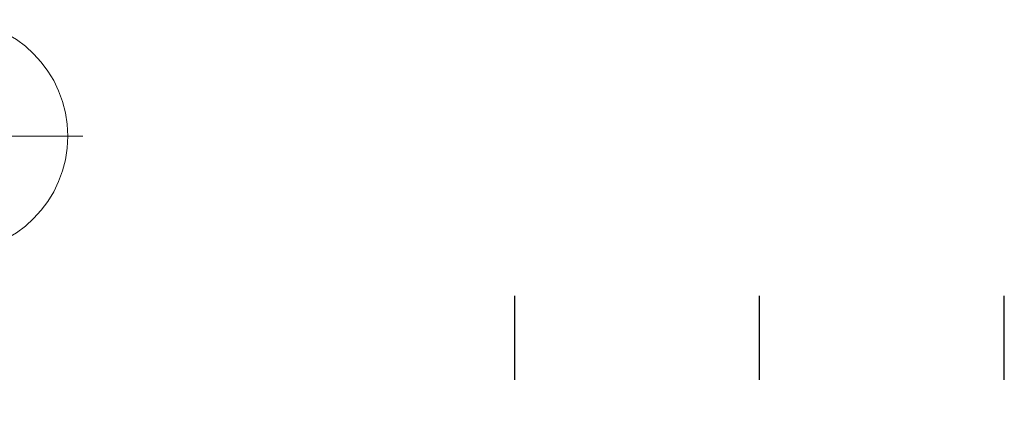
# Model space of a CAD drawing. Header units: inches. Extents: x 0 to 1544102, y -287698 to 23144100.
# Tile 25 of 54: x 24037 to 29316, y -135705 to -133647. Entities that reach past the tile are written whole.
import ezdxf

# ---------------------------------------------------------------- set-up
doc = ezdxf.new("R2010")
doc.units = ezdxf.units.IN
doc.header["$LTSCALE"] = 1800
doc.header["$MEASUREMENT"] = 0
doc.linetypes.add('CENTER', pattern=[2, 1.25, -0.25, 0.25, -0.25])
doc.layers.get('0').update_dxf_attribs({"color": 253, "lineweight": 9})
doc.layers.add('GRID', color=251, linetype='CENTER')

msp = doc.modelspace()

# ---------------------------------------------------------------- linework, layer by layer
at = {"color": 8}
msp.add_line((24376.26, -134272.43, 271.2), (20925.27, -134272.43, 271.2), dxfattribs=at)
at = {"color": 8, "linetype": 'ByBlock'}
msp.add_circle((23670.06, -134272.43, 271.2), 625, dxfattribs=at)
at = {"layer": 'GRID', "color": 8}
for p, q in [((26691.08, -145478.63), (26691.08, -135033.82)), ((28003.58, -145478.63), (28003.58, -135033.82)), ((29316.08, -145478.63), (29316.08, -135033.82))]:
    msp.add_line(p, q, dxfattribs=at)

doc.saveas('drawing.dxf')
